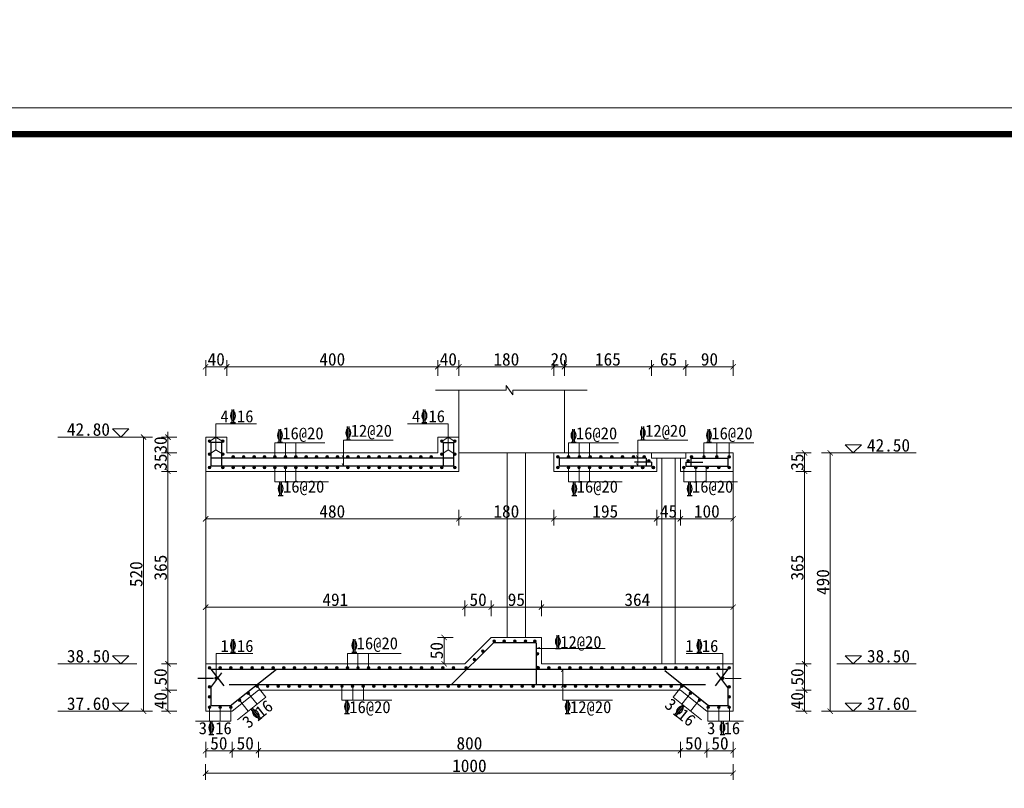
# Model space of a CAD drawing. Extents: x -13074 to 1448651, y 3648755 to 8081248.
# Tile 105 of 173: x 560778 to 560964, y 3858653 to 3858799. Entities that reach past the tile are written whole.
import ezdxf

# ---------------------------------------------------------------- set-up
doc = ezdxf.new("R2010")
doc.units = 0
doc.header["$PDMODE"] = 32
doc.header["$PDSIZE"] = 0.2
doc.layers.get('0').update_dxf_attribs({"linetype": 'CONTINUOUS'})
doc.layers.get('Defpoints').update_dxf_attribs({"linetype": 'CONTINUOUS'})
for name, color, linetype, lineweight in [('0.09标注线', 3, 'CONTINUOUS', 9), ('0.13填充', 8, 'CONTINUOUS', 9), ('0.30粗线', 7, 'CONTINUOUS', 30), ('0.30红', 1, 'CONTINUOUS', 30), ('SHEET', 1, 'CONTINUOUS', 15), ('文字', 7, 'CONTINUOUS', 15), ('新建路', 7, 'CONTINUOUS', 40)]:
    doc.layers.add(name, color=color, linetype=linetype, lineweight=lineweight)
doc.layers.add('PUB_DIM', color=3, linetype='CONTINUOUS')
doc.styles.add('-仿宋_GB2312', font='FangSong_GB2312.ttf')
doc.styles.add('CHX-1', font='tssdeng.shx', dxfattribs={"width": 0.7, "height": 300, "bigfont": 'atssdchn.shx'})
doc.styles.add('TSSD_Dimension', font='tssdeng.shx', dxfattribs={"width": 0.7, "bigfont": '1hztxt.shx'})
doc.dimstyles.new('TSSD_100_100', dxfattribs={"dimtxt": 300, "dimasz": 100, "dimexe": 100, "dimexo": 250, "dimgap": 100, "dimtad": 1, "dimdec": 0, "dimzin": 0, "dimdsep": 46, "dimtxsty": 'TSSD_Dimension', "dimblk": 'ARCHTICK', "dimcen": 0, "dimdle": 100, "dimclrt": 7, "dimadec": 0, "dimazin": 0, "dimtfac": 1, "dimtdec": 0, "dimtix": 1, "dimtmove": 2, "dimatfit": 3, "dimfxl": 1, "dimtolj": 1, "dimtzin": 0, "dimarcsym": 0})
doc.dimstyles.new('zzzz STANDARD', dxfattribs={"dimtxt": 2.3, "dimasz": 1, "dimexe": 1.25, "dimexo": 1.5, "dimgap": 0.2, "dimtad": 1, "dimdec": 0, "dimlfac": 10, "dimzin": 0, "dimdsep": 46, "dimtxsty": '-仿宋_GB2312', "dimblk": 'ARCHTICK', "dimcen": 0.09, "dimadec": 0, "dimazin": 0, "dimtfac": 1, "dimtdec": 0, "dimtix": 1, "dimtmove": 2, "dimatfit": 3, "dimfxl": 1.7, "dimfxlon": 1, "dimtolj": 1, "dimtzin": 0, "dimlwd": 9, "dimlwe": 9, "dimarcsym": 0})

# ---------------------------------------------------------------- blocks, each defined once
blk = doc.blocks.new('_ARCHTICK')
at = {"color": 0, "linetype": 'ByBlock', "const_width": 0.15}
blk.add_lwpolyline([(-0.5, -0.5), (0.5, 0.5)], dxfattribs=at)
blk = doc.blocks.new('*D2521')
at = {"layer": 'Defpoints', "color": 0, "linetype": 'Continuous', "lineweight": 13}
for p in [(560813.01, 3858668.02), (560913.01, 3858668.02), (560813.01, 3858656.27)]:
    blk.add_point(p, dxfattribs=at)
at = {"layer": '新建路', "color": 0, "linetype": 'Continuous', "lineweight": 9}
for p, q in [((560813.01, 3858657.97), (560813.01, 3858655.02)), ((560913.01, 3858657.97), (560913.01, 3858655.02)), ((560913.01, 3858656.27), (560813.01, 3858656.27))]:
    blk.add_line(p, q, dxfattribs=at)
at = {"layer": '新建路', "color": 0, "linetype": 'Continuous', "lineweight": 9, "rotation": 180}
blk.add_blockref('_ARCHTICK', (560813.01, 3858656.27), dxfattribs=at)
at = {"layer": '新建路', "color": 0, "linetype": 'Continuous', "lineweight": 9}
blk.add_blockref('_ARCHTICK', (560913.01, 3858656.27), dxfattribs=at)
at = {"layer": '新建路', "color": 0, "linetype": 'Continuous', "lineweight": 13, "insert": (560863.01, 3858657.67), "char_height": 2.4, "attachment_point": 5, "style": '-仿宋_GB2312'}
blk.add_mtext('\\A1;1000', dxfattribs=at)
blk = doc.blocks.new('*D2530')
at = {"layer": 'Defpoints', "color": 0, "linetype": 'Continuous', "lineweight": 13}
for p in [(560805.87, 3858720.02), (560813.01, 3858720.02), (560817.01, 3858717.02)]:
    blk.add_point(p, dxfattribs=at)
at = {"layer": '新建路', "color": 0, "linetype": 'Continuous', "lineweight": 9}
for p, q in [((560805.87, 3858720.02), (560805.87, 3858721.02)), ((560807.57, 3858720.02), (560804.62, 3858720.02)), ((560805.87, 3858717.02), (560805.87, 3858720.02)), ((560807.57, 3858717.02), (560804.62, 3858717.02)), ((560805.87, 3858717.02), (560805.87, 3858716.02))]:
    blk.add_line(p, q, dxfattribs=at)
for p, rotation in [((560805.87, 3858720.02), 270), ((560805.87, 3858717.02), 90)]:
    blk.add_blockref('_ARCHTICK', p, dxfattribs=dict(at, rotation=rotation))
at = {"layer": '新建路', "color": 0, "linetype": 'Continuous', "lineweight": 13, "insert": (560804.47, 3858718.52), "char_height": 2.4, "attachment_point": 5, "rotation": 90, "style": '-仿宋_GB2312'}
blk.add_mtext('\\A1;30', dxfattribs=at)
blk = doc.blocks.new('*D2531')
at = {"layer": 'Defpoints', "color": 0, "linetype": 'Continuous', "lineweight": 13}
for p in [(560813.01, 3858720.02), (560801.25, 3858668.02), (560813.01, 3858668.02)]:
    blk.add_point(p, dxfattribs=at)
at = {"layer": '新建路', "color": 0, "linetype": 'Continuous', "lineweight": 9}
for p, q in [((560802.95, 3858720.02), (560800, 3858720.02)), ((560801.25, 3858720.02), (560801.25, 3858668.02)), ((560802.95, 3858668.02), (560800, 3858668.02))]:
    blk.add_line(p, q, dxfattribs=at)
for p, rotation in [((560801.25, 3858720.02), 90), ((560801.25, 3858668.02), 270)]:
    blk.add_blockref('_ARCHTICK', p, dxfattribs=dict(at, rotation=rotation))
at = {"layer": '新建路', "color": 0, "linetype": 'Continuous', "lineweight": 13, "insert": (560799.85, 3858694.02), "char_height": 2.4, "attachment_point": 5, "rotation": 90, "style": '-仿宋_GB2312'}
blk.add_mtext('\\A1;520', dxfattribs=at)
blk = doc.blocks.new('*D2572')
at = {"layer": 'Defpoints', "color": 0, "linetype": 'Continuous', "lineweight": 13}
for p in [(560813.01, 3858713.52), (560805.87, 3858677.02), (560813.01, 3858677.02)]:
    blk.add_point(p, dxfattribs=at)
at = {"layer": '新建路', "color": 0, "linetype": 'Continuous', "lineweight": 9}
for p, q in [((560807.57, 3858713.52), (560804.62, 3858713.52)), ((560805.87, 3858713.52), (560805.87, 3858677.02)), ((560807.57, 3858677.02), (560804.62, 3858677.02))]:
    blk.add_line(p, q, dxfattribs=at)
for p, rotation in [((560805.87, 3858713.52), 90), ((560805.87, 3858677.02), 270)]:
    blk.add_blockref('_ARCHTICK', p, dxfattribs=dict(at, rotation=rotation))
at = {"layer": '新建路', "color": 0, "linetype": 'Continuous', "lineweight": 13, "insert": (560804.47, 3858695.27), "char_height": 2.4, "attachment_point": 5, "rotation": 90, "style": '-仿宋_GB2312'}
blk.add_mtext('\\A1;365', dxfattribs=at)
blk = doc.blocks.new('*D2577')
at = {"layer": 'Defpoints', "color": 0, "linetype": 'Continuous', "lineweight": 13}
for p in [(560881.02, 3858733.36), (560879.02, 3858717.02, 0.71), (560881.02, 3858717.02, 0.71)]:
    blk.add_point(p, dxfattribs=at)
at = {"layer": '新建路', "color": 0, "linetype": 'Continuous', "lineweight": 9}
for p, q in [((560879.02, 3858731.66), (560879.02, 3858734.61)), ((560881.02, 3858731.66), (560881.02, 3858734.61)), ((560879.02, 3858733.36), (560878.02, 3858733.36)), ((560879.02, 3858733.36), (560881.02, 3858733.36)), ((560881.02, 3858733.36), (560882.02, 3858733.36))]:
    blk.add_line(p, q, dxfattribs=at)
blk.add_blockref('_ARCHTICK', (560879.02, 3858733.36), dxfattribs=at)
at = {"layer": '新建路', "color": 0, "linetype": 'Continuous', "lineweight": 9, "rotation": 180}
blk.add_blockref('_ARCHTICK', (560881.02, 3858733.36), dxfattribs=at)
at = {"layer": '新建路', "color": 0, "linetype": 'Continuous', "lineweight": 13, "insert": (560880.02, 3858734.76), "char_height": 2.4, "attachment_point": 5, "style": '-仿宋_GB2312'}
blk.add_mtext('\\A1;20', dxfattribs=at)
blk = doc.blocks.new('*D2584')
at = {"layer": 'Defpoints', "color": 0, "linetype": 'Continuous', "lineweight": 13}
for p in [(560898.51, 3858713.52, -0.6), (560903.01, 3858713.52), (560898.51, 3858704.52)]:
    blk.add_point(p, dxfattribs=at)
at = {"layer": '新建路', "color": 0, "linetype": 'Continuous', "lineweight": 9}
for p, q in [((560898.51, 3858706.21), (560898.51, 3858703.27)), ((560903.01, 3858706.22), (560903.01, 3858703.27)), ((560903.01, 3858704.52), (560898.51, 3858704.52))]:
    blk.add_line(p, q, dxfattribs=at)
at = {"layer": '新建路', "color": 0, "linetype": 'Continuous', "lineweight": 9, "rotation": 180}
blk.add_blockref('_ARCHTICK', (560898.51, 3858704.52), dxfattribs=at)
at = {"layer": '新建路', "color": 0, "linetype": 'Continuous', "lineweight": 9}
blk.add_blockref('_ARCHTICK', (560903.01, 3858704.52), dxfattribs=at)
at = {"layer": '新建路', "color": 0, "linetype": 'Continuous', "lineweight": 13, "insert": (560900.76, 3858705.92), "char_height": 2.4, "attachment_point": 5, "style": '-仿宋_GB2312'}
blk.add_mtext('\\A1;45', dxfattribs=at)
blk = doc.blocks.new('*D2590')
at = {"layer": 'Defpoints', "color": 0, "linetype": 'Continuous', "lineweight": 13}
for p in [(560867.16, 3858682.02), (560858.21, 3858677.02), (560862.16, 3858677.02)]:
    blk.add_point(p, dxfattribs=at)
at = {"layer": '新建路', "color": 0, "linetype": 'Continuous', "lineweight": 9}
for p, q in [((560859.91, 3858682.02), (560856.96, 3858682.02)), ((560858.21, 3858682.02), (560858.21, 3858677.02)), ((560859.91, 3858677.02), (560856.96, 3858677.02))]:
    blk.add_line(p, q, dxfattribs=at)
for p, rotation in [((560858.21, 3858682.02), 90), ((560858.21, 3858677.02), 270)]:
    blk.add_blockref('_ARCHTICK', p, dxfattribs=dict(at, rotation=rotation))
at = {"layer": '新建路', "color": 0, "linetype": 'Continuous', "lineweight": 13, "insert": (560856.81, 3858679.52), "char_height": 2.4, "attachment_point": 5, "rotation": 90, "style": '-仿宋_GB2312'}
blk.add_mtext('\\A1;50', dxfattribs=at)
blk = doc.blocks.new('*D1656')
at = {"layer": 'Defpoints', "color": 0, "lineweight": 13}
for p in [(795706, 267581), (795535, 266220), (795733, 266164), (795134, 265865), (795134, 265865)]:
    blk.add_point(p, dxfattribs=at)
at = {"layer": 'PUB_DIM', "color": 0, "lineweight": -2}
blk.add_arc((795134, 265865), 536, 26.5651, 71.5651, dxfattribs=at)
at = {"layer": 'PUB_DIM', "color": 0, "lineweight": -2, "xscale": 100, "yscale": 100, "zscale": 100}
for p, rotation in [((795303, 266373), 161.5650511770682), ((795614, 266104), 296.5650511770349)]:
    blk.add_blockref('_ARCHTICK', p, dxfattribs=dict(at, rotation=rotation))
blk = doc.blocks.new('123')
at = {"layer": 'PUB_DIM', "color": 7}
dim = blk.add_angular_dim_2l(base=(795535.2, 266220.4), line1=((795732.5, 266163.8), (795133.8, 265864.5)), line2=((795133.8, 265864.5), (795706, 267580.9)), text=' ', dimstyle='TSSD_100_100', dxfattribs=at)
dim.commit()
dim.dimension.update_dxf_attribs({"geometry": '*D1656', "text_midpoint": (426562.1, 722353.3)})

msp = doc.modelspace()

# ---------------------------------------------------------------- hatches: boundary and pattern name
at = {"layer": '0.13填充', "ltscale": 0.005}
for points in [[(560813.513, 3858719.271, -1), (560814.013, 3858719.271, -1)], [(560816.516, 3858719.271, 1), (560816.016, 3858719.271, 1)], [(560857.513, 3858719.271, -1), (560858.013, 3858719.271, -1)], [(560860.516, 3858719.271, 1), (560860.016, 3858719.271, 1)], [(560813.514, 3858716.771, 1), (560814.014, 3858716.771, 1)], [(560816.516, 3858716.771, -1), (560816.016, 3858716.771, -1)], [(560857.514, 3858716.771, 1), (560858.014, 3858716.771, 1)], [(560860.516, 3858716.771, -1), (560860.016, 3858716.771, -1)], [(560818.492, 3858716.28, -1), (560817.992, 3858716.28, -1)], [(560820.468, 3858716.28, -1), (560819.968, 3858716.28, -1)], [(560822.444, 3858716.28, -1), (560821.944, 3858716.28, -1)], [(560824.421, 3858716.28, -1), (560823.921, 3858716.28, -1)], [(560826.397, 3858716.28, -1), (560825.897, 3858716.28, -1)], [(560828.373, 3858716.28, -1), (560827.873, 3858716.28, -1)], [(560830.349, 3858716.28, -1), (560829.849, 3858716.28, -1)], [(560832.325, 3858716.28, -1), (560831.825, 3858716.28, -1)], [(560834.301, 3858716.28, -1), (560833.801, 3858716.28, -1)], [(560836.277, 3858716.28, -1), (560835.777, 3858716.28, -1)], [(560838.253, 3858716.28, -1), (560837.753, 3858716.28, -1)], [(560840.229, 3858716.28, -1), (560839.729, 3858716.28, -1)], [(560842.205, 3858716.28, -1), (560841.705, 3858716.28, -1)], [(560844.181, 3858716.28, -1), (560843.681, 3858716.28, -1)], [(560846.157, 3858716.28, -1), (560845.657, 3858716.28, -1)], [(560848.133, 3858716.28, -1), (560847.633, 3858716.28, -1)], [(560850.109, 3858716.28, -1), (560849.609, 3858716.28, -1)], [(560852.085, 3858716.28, -1), (560851.585, 3858716.28, -1)], [(560854.061, 3858716.28, -1), (560853.561, 3858716.28, -1)], [(560856.037, 3858716.28, -1), (560855.537, 3858716.28, -1)], [(560879.516, 3858716.276, -1), (560880.016, 3858716.276, -1)], [(560881.563, 3858716.276, -1), (560882.063, 3858716.276, -1)], [(560883.609, 3858716.276, -1), (560884.109, 3858716.276, -1)], [(560885.656, 3858716.276, -1), (560886.156, 3858716.276, -1)], [(560887.703, 3858716.276, -1), (560888.203, 3858716.276, -1)], [(560889.749, 3858716.276, -1), (560890.249, 3858716.276, -1)], [(560891.796, 3858716.276, -1), (560892.296, 3858716.276, -1)], [(560893.842, 3858716.276, -1), (560894.342, 3858716.276, -1)], [(560895.889, 3858716.276, -1), (560896.389, 3858716.276, -1)], [(560896.792, 3858715.544, -1), (560897.292, 3858715.544, -1)], [(560904.738, 3858715.544, 1), (560904.238, 3858715.544, 1)], [(560905.358, 3858716.276, 1), (560904.858, 3858716.276, 1)], [(560907.732, 3858716.276, 1), (560907.232, 3858716.276, 1)], [(560910.142, 3858716.276, 1), (560909.642, 3858716.276, 1)], [(560912.516, 3858716.276, 1), (560912.016, 3858716.276, 1)], [(560813.513, 3858714.271, 1), (560814.013, 3858714.271, 1)], [(560816.516, 3858714.271, -1), (560816.016, 3858714.271, -1)], [(560818.492, 3858714.271, -1), (560817.992, 3858714.271, -1)], [(560820.468, 3858714.271, -1), (560819.968, 3858714.271, -1)], [(560822.444, 3858714.271, -1), (560821.944, 3858714.271, -1)], [(560824.421, 3858714.271, -1), (560823.921, 3858714.271, -1)], [(560826.397, 3858714.271, -1), (560825.897, 3858714.271, -1)], [(560828.373, 3858714.271, -1), (560827.873, 3858714.271, -1)], [(560830.349, 3858714.271, -1), (560829.849, 3858714.271, -1)], [(560832.325, 3858714.271, -1), (560831.825, 3858714.271, -1)], [(560834.301, 3858714.271, -1), (560833.801, 3858714.271, -1)], [(560836.277, 3858714.271, -1), (560835.777, 3858714.271, -1)], [(560838.253, 3858714.271, -1), (560837.753, 3858714.271, -1)], [(560840.229, 3858714.271, -1), (560839.729, 3858714.271, -1)], [(560842.205, 3858714.271, -1), (560841.705, 3858714.271, -1)], [(560844.181, 3858714.271, -1), (560843.681, 3858714.271, -1)], [(560846.157, 3858714.271, -1), (560845.657, 3858714.271, -1)], [(560848.133, 3858714.271, -1), (560847.633, 3858714.271, -1)], [(560850.109, 3858714.271, -1), (560849.609, 3858714.271, -1)], [(560852.085, 3858714.271, -1), (560851.585, 3858714.271, -1)], [(560854.061, 3858714.271, -1), (560853.561, 3858714.271, -1)], [(560856.037, 3858714.271, -1), (560855.537, 3858714.271, -1)], [(560857.513, 3858714.271, 1), (560858.013, 3858714.271, 1)], [(560858.013, 3858714.271, -1), (560857.513, 3858714.271, -1)], [(560860.516, 3858714.271, -1), (560860.016, 3858714.271, -1)], [(560879.516, 3858714.267, 1), (560880.016, 3858714.267, 1)], [(560881.526, 3858714.267, 1), (560882.026, 3858714.267, 1)], [(560883.536, 3858714.267, 1), (560884.036, 3858714.267, 1)], [(560885.546, 3858714.267, 1), (560886.046, 3858714.267, 1)], [(560887.555, 3858714.267, 1), (560888.055, 3858714.267, 1)], [(560889.565, 3858714.267, 1), (560890.065, 3858714.267, 1)], [(560891.575, 3858714.267, 1), (560892.075, 3858714.267, 1)], [(560893.585, 3858714.267, 1), (560894.085, 3858714.267, 1)], [(560893.614, 3858714.267, 1), (560894.114, 3858714.267, 1)], [(560895.595, 3858714.267, 1), (560896.095, 3858714.267, 1)], [(560895.624, 3858714.267, 1), (560896.124, 3858714.267, 1)], [(560897.604, 3858714.267, 1), (560898.104, 3858714.267, 1)], [(560897.634, 3858714.267, 1), (560898.134, 3858714.267, 1)], [(560903.896, 3858714.267, -1), (560903.396, 3858714.267, -1)], [(560903.925, 3858714.267, -1), (560903.425, 3858714.267, -1)], [(560906.161, 3858714.267, -1), (560905.661, 3858714.267, -1)], [(560908.349, 3858714.267, -1), (560907.849, 3858714.267, -1)], [(560910.529, 3858714.267, -1), (560910.029, 3858714.267, -1)], [(560912.516, 3858714.267, -1), (560912.016, 3858714.267, -1)], [(560867.475, 3858681.318, -1), (560867.975, 3858681.318, -1)], [(560869.355, 3858681.318, -1), (560869.855, 3858681.318, -1)], [(560871.394, 3858681.318, -1), (560871.894, 3858681.318, -1)], [(560873.367, 3858681.318, -1), (560873.867, 3858681.318, -1)], [(560875.171, 3858681.318, -1), (560875.671, 3858681.318, -1)], [(560865.314, 3858679.44, -1), (560865.814, 3858679.44, -1)], [(560863.697, 3858677.824, -1), (560864.197, 3858677.824, -1)], [(560875.676, 3858678.935, -1), (560876.176, 3858678.935, -1)], [(560813.514, 3858676.271, -1), (560814.014, 3858676.271, -1)], [(560815.523, 3858676.271, -1), (560816.023, 3858676.271, -1)], [(560817.532, 3858676.271, -1), (560818.032, 3858676.271, -1)], [(560819.541, 3858676.271, -1), (560820.041, 3858676.271, -1)], [(560821.551, 3858676.271, -1), (560822.051, 3858676.271, -1)], [(560823.56, 3858676.271, -1), (560824.06, 3858676.271, -1)], [(560825.569, 3858676.271, -1), (560826.069, 3858676.271, -1)], [(560827.578, 3858676.271, -1), (560828.078, 3858676.271, -1)], [(560829.587, 3858676.271, -1), (560830.087, 3858676.271, -1)], [(560831.596, 3858676.271, -1), (560832.096, 3858676.271, -1)], [(560833.606, 3858676.271, -1), (560834.106, 3858676.271, -1)], [(560835.615, 3858676.271, -1), (560836.115, 3858676.271, -1)], [(560837.624, 3858676.271, -1), (560838.124, 3858676.271, -1)], [(560839.633, 3858676.271, -1), (560840.133, 3858676.271, -1)], [(560841.642, 3858676.271, -1), (560842.142, 3858676.271, -1)], [(560843.652, 3858676.271, -1), (560844.152, 3858676.271, -1)], [(560845.661, 3858676.271, -1), (560846.161, 3858676.271, -1)], [(560847.67, 3858676.271, -1), (560848.17, 3858676.271, -1)], [(560849.679, 3858676.271, -1), (560850.179, 3858676.271, -1)], [(560851.688, 3858676.271, -1), (560852.188, 3858676.271, -1)], [(560853.698, 3858676.271, -1), (560854.198, 3858676.271, -1)], [(560855.707, 3858676.271, -1), (560856.207, 3858676.271, -1)], [(560857.716, 3858676.271, -1), (560858.216, 3858676.271, -1)], [(560859.725, 3858676.271, -1), (560860.225, 3858676.271, -1)], [(560862.13, 3858676.271, -1), (560862.63, 3858676.271, -1)], [(560875.665, 3858676.306, -1), (560876.165, 3858676.306, -1)], [(560875.799, 3858676.271, -1), (560876.299, 3858676.271, -1)], [(560877.808, 3858676.271, -1), (560878.308, 3858676.271, -1)], [(560879.817, 3858676.271, -1), (560880.317, 3858676.271, -1)], [(560881.826, 3858676.271, -1), (560882.326, 3858676.271, -1)], [(560883.835, 3858676.271, -1), (560884.335, 3858676.271, -1)], [(560885.845, 3858676.271, -1), (560886.345, 3858676.271, -1)], [(560887.854, 3858676.271, -1), (560888.354, 3858676.271, -1)], [(560889.863, 3858676.271, -1), (560890.363, 3858676.271, -1)], [(560891.872, 3858676.271, -1), (560892.372, 3858676.271, -1)], [(560893.881, 3858676.271, -1), (560894.381, 3858676.271, -1)], [(560895.891, 3858676.271, -1), (560896.391, 3858676.271, -1)], [(560897.9, 3858676.271, -1), (560898.4, 3858676.271, -1)], [(560899.909, 3858676.271, -1), (560900.409, 3858676.271, -1)], [(560901.918, 3858676.271, -1), (560902.418, 3858676.271, -1)], [(560903.927, 3858676.271, -1), (560904.427, 3858676.271, -1)], [(560905.936, 3858676.271, -1), (560906.436, 3858676.271, -1)], [(560907.946, 3858676.271, -1), (560908.446, 3858676.271, -1)], [(560909.955, 3858676.271, -1), (560910.455, 3858676.271, -1)], [(560912.516, 3858676.27, 1), (560912.016, 3858676.27, 1)], [(560814.751, 3858674.294, 1), (560815.251, 3858674.294, 1)], [(560911.279, 3858674.292, -1), (560910.779, 3858674.292, -1)], [(560813.514, 3858672.661, 1), (560814.014, 3858672.661, 1)], [(560823.004, 3858672.771, -1), (560822.504, 3858672.771, -1)], [(560825.017, 3858672.771, -1), (560824.517, 3858672.771, -1)], [(560827.03, 3858672.771, -1), (560826.53, 3858672.771, -1)], [(560829.043, 3858672.771, -1), (560828.543, 3858672.771, -1)], [(560831.056, 3858672.771, -1), (560830.556, 3858672.771, -1)], [(560833.069, 3858672.771, -1), (560832.569, 3858672.771, -1)], [(560835.082, 3858672.771, -1), (560834.582, 3858672.771, -1)], [(560837.095, 3858672.771, -1), (560836.595, 3858672.771, -1)], [(560839.108, 3858672.771, -1), (560838.608, 3858672.771, -1)], [(560841.121, 3858672.771, -1), (560840.621, 3858672.771, -1)], [(560843.134, 3858672.771, -1), (560842.634, 3858672.771, -1)], [(560845.147, 3858672.771, -1), (560844.647, 3858672.771, -1)], [(560847.16, 3858672.771, -1), (560846.66, 3858672.771, -1)], [(560849.173, 3858672.771, -1), (560848.673, 3858672.771, -1)], [(560851.187, 3858672.771, -1), (560850.687, 3858672.771, -1)], [(560853.2, 3858672.771, -1), (560852.7, 3858672.771, -1)], [(560855.213, 3858672.771, -1), (560854.713, 3858672.771, -1)], [(560857.226, 3858672.771, -1), (560856.726, 3858672.771, -1)], [(560859.239, 3858672.771, -1), (560858.739, 3858672.771, -1)], [(560861.252, 3858672.771, -1), (560860.752, 3858672.771, -1)], [(560863.265, 3858672.771, -1), (560862.765, 3858672.771, -1)], [(560865.224, 3858672.771, -1), (560864.724, 3858672.771, -1)], [(560867.237, 3858672.771, -1), (560866.737, 3858672.771, -1)], [(560869.25, 3858672.771, -1), (560868.75, 3858672.771, -1)], [(560871.263, 3858672.771, -1), (560870.763, 3858672.771, -1)], [(560873.276, 3858672.771, -1), (560872.776, 3858672.771, -1)], [(560875.343, 3858672.771, -1), (560874.843, 3858672.771, -1)], [(560877.356, 3858672.771, -1), (560876.856, 3858672.771, -1)], [(560879.369, 3858672.771, -1), (560878.869, 3858672.771, -1)], [(560881.382, 3858672.771, -1), (560880.882, 3858672.771, -1)], [(560883.395, 3858672.771, -1), (560882.895, 3858672.771, -1)], [(560885.408, 3858672.771, -1), (560884.908, 3858672.771, -1)], [(560887.422, 3858672.771, -1), (560886.922, 3858672.771, -1)], [(560889.435, 3858672.771, -1), (560888.935, 3858672.771, -1)], [(560891.448, 3858672.771, -1), (560890.948, 3858672.771, -1)], [(560893.461, 3858672.771, -1), (560892.961, 3858672.771, -1)], [(560893.461, 3858672.771, -1), (560892.961, 3858672.771, -1)], [(560895.474, 3858672.771, -1), (560894.974, 3858672.771, -1)], [(560897.487, 3858672.771, -1), (560896.987, 3858672.771, -1)], [(560899.5, 3858672.771, -1), (560899, 3858672.771, -1)], [(560901.513, 3858672.771, -1), (560901.013, 3858672.771, -1)], [(560903.026, 3858672.77, 1), (560903.526, 3858672.77, 1)], [(560912.516, 3858672.659, -1), (560912.016, 3858672.659, -1)], [(560813.514, 3858670.771, 1), (560814.014, 3858670.771, 1)], [(560819.684, 3858670.105, -1), (560819.184, 3858670.105, -1)], [(560821.345, 3858671.439, -1), (560820.845, 3858671.439, -1)], [(560904.685, 3858671.437, 1), (560905.185, 3858671.437, 1)], [(560906.346, 3858670.103, 1), (560906.846, 3858670.103, 1)], [(560912.516, 3858670.77, -1), (560912.016, 3858670.77, -1)], [(560813.514, 3858668.771, 1), (560814.014, 3858668.771, 1)], [(560815.514, 3858668.771, 1), (560816.014, 3858668.771, 1)], [(560818.023, 3858668.771, -1), (560817.523, 3858668.771, -1)], [(560908.007, 3858668.77, 1), (560908.507, 3858668.77, 1)], [(560910.516, 3858668.77, -1), (560910.016, 3858668.77, -1)], [(560912.516, 3858668.77, -1), (560912.016, 3858668.77, -1)]]:
    msp.add_hatch(color=4, dxfattribs=at).paths.add_polyline_path(points)

# ---------------------------------------------------------------- linework, layer by layer
at = {"layer": '0.09标注线', "linetype": 'Continuous', "lineweight": 13}
for p, q in [((560869.955, 3858728.906), (560856.584, 3858728.906)), ((560885.337, 3858728.906), (560871.266, 3858728.906)), ((560814.958, 3858720.021), (560813.764, 3858719.158, 0.259)), ((560814.958, 3858720.021), (560816.266, 3858719.158, 0.259)), ((560858.958, 3858720.021), (560857.764, 3858719.158, 0.259)), ((560858.958, 3858720.021), (560860.266, 3858719.158, 0.259)), ((560814.958, 3858717.634), (560813.764, 3858716.771, 0.259)), ((560814.958, 3858717.634), (560816.266, 3858716.771, 0.259)), ((560858.958, 3858717.634), (560857.764, 3858716.771, 0.259)), ((560858.958, 3858717.634), (560860.266, 3858716.771, 0.259)), ((560875.663, 3858679.897, 0.147), (560876.337, 3858680.101, 0.147))]:
    msp.add_line(p, q, dxfattribs=at)
at = {"layer": '0.09标注线', "ltscale": 0.005}
for p, q in [((560869.955, 3858729.801), (560871.266, 3858728.011)), ((560869.955, 3858728.906), (560869.955, 3858729.801)), ((560871.266, 3858728.011), (560871.266, 3858728.906))]:
    msp.add_line(p, q, dxfattribs=at)
at = {"layer": '0.09标注线', "color": 3}
for p, q in [((560814.958, 3858722.539), (560814.958, 3858717.634)), ((560814.958, 3858722.539), (560822.662, 3858722.539)), ((560851.254, 3858722.539), (560858.958, 3858722.539)), ((560858.958, 3858722.539), (560858.958, 3858717.634)), ((560826.149, 3858718.934, -0.153), (560826.149, 3858716.28, -0.153)), ((560826.149, 3858718.934, -0.153), (560835.608, 3858718.934, -0.153)), ((560828.133, 3858718.934, -0.153), (560828.133, 3858716.28, -0.153)), ((560830.117, 3858718.934, -0.153), (560830.117, 3858716.28, -0.153)), ((560839.119, 3858719.426, -0.16), (560839.119, 3858714.521, -0.16)), ((560839.119, 3858719.426, -0.16), (560848.578, 3858719.426, -0.16)), ((560881.815, 3858718.93, 0.538), (560881.815, 3858716.276, 0.538)), ((560881.815, 3858718.93, 0.538), (560891.274, 3858718.93, 0.538)), ((560883.799, 3858718.93, 0.538), (560883.799, 3858716.276, 0.538)), ((560885.783, 3858718.93, 0.538), (560885.783, 3858716.276, 0.538)), ((560894.936, 3858719.421, 0.392), (560894.936, 3858714.517, 0.392)), ((560894.936, 3858719.421, 0.392), (560904.395, 3858719.421, 0.392)), ((560907.482, 3858718.93, -0.171), (560907.482, 3858716.276, -0.171)), ((560907.482, 3858718.93, -0.171), (560916.941, 3858718.93, -0.171)), ((560909.892, 3858718.93, -0.171), (560909.892, 3858716.276, -0.171)), ((560912.266, 3858718.93, -0.171), (560912.266, 3858716.276, -0.171)), ((560839.119, 3858716.021, -0.16), (560838.884, 3858716.515, -0.302)), ((560839.119, 3858714.521, -0.16), (560838.884, 3858715.015, -0.302)), ((560894.936, 3858716.017, 0.392), (560894.701, 3858716.511, 0.249)), ((560894.936, 3858714.517, 0.392), (560894.701, 3858715.011, 0.249)), ((560826.147, 3858714.271, -0.153), (560826.147, 3858711.564, -0.153)), ((560828.131, 3858714.271, -0.153), (560828.131, 3858711.564, -0.153)), ((560830.115, 3858714.271, -0.153), (560830.115, 3858711.564, -0.153)), ((560881.813, 3858714.267, 0.538), (560881.813, 3858711.56, 0.538)), ((560883.797, 3858714.267, 0.538), (560883.797, 3858711.56, 0.538)), ((560885.781, 3858714.267, 0.538), (560885.781, 3858711.56, 0.538)), ((560903.675, 3858714.267, 0.538), (560903.675, 3858711.56, 0.538)), ((560905.911, 3858714.267, -0.171), (560905.911, 3858711.56, -0.171)), ((560907.895, 3858714.267, -0.171), (560907.895, 3858711.56, -0.171)), ((560826.147, 3858711.564, -0.153), (560836.33, 3858711.564, -0.153)), ((560881.813, 3858711.56, 0.538), (560891.997, 3858711.56, 0.538)), ((560903.675, 3858711.56, 0.538), (560913.859, 3858711.56, 0.538)), ((560875.663, 3858679.897, 0.147), (560888.753, 3858679.897, 0.147)), ((560821.944, 3858678.979), (560815.001, 3858678.979)), ((560815.001, 3858674.294), (560815.001, 3858678.979)), ((560839.891, 3858676.271, 0.65), (560839.891, 3858678.979, 0.65)), ((560839.891, 3858678.979, 0.65), (560850.075, 3858678.979, 0.65)), ((560841.875, 3858676.271, 0.65), (560841.875, 3858678.979, 0.65)), ((560843.859, 3858676.271, 0.65), (560843.859, 3858678.979, 0.65)), ((560904.086, 3858678.977, 0.095), (560911.029, 3858678.977, 0.095)), ((560911.029, 3858674.292, 0.095), (560911.029, 3858678.977, 0.095)), ((560880.704, 3858676.021), (560880.469, 3858675.527, -0.143)), ((560880.704, 3858670.117), (560880.704, 3858676.021)), ((560824.416, 3858670.702), (560822.754, 3858672.771)), ((560838.858, 3858670.117), (560838.858, 3858672.771)), ((560840.897, 3858670.117), (560840.897, 3858672.771)), ((560842.923, 3858670.117), (560842.923, 3858672.771)), ((560880.704, 3858673.021), (560880.469, 3858672.527, -0.143)), ((560901.614, 3858670.7, 0.095), (560903.276, 3858672.77, 0.095)), ((560824.416, 3858670.702), (560819.031, 3858666.377)), ((560822.757, 3858669.369), (560821.095, 3858671.439)), ((560838.858, 3858670.117), (560848.317, 3858670.117)), ((560880.704, 3858670.117), (560890.163, 3858670.117)), ((560901.614, 3858670.7, 0.095), (560906.999, 3858666.375, 0.095)), ((560903.273, 3858669.367, 0.095), (560904.935, 3858671.437, 0.095)), ((560813.733, 3858666.117), (560813.733, 3858668.771)), ((560815.759, 3858666.117), (560815.759, 3858668.771)), ((560817.798, 3858666.117), (560817.798, 3858668.771)), ((560821.096, 3858668.036), (560819.434, 3858670.105)), ((560904.934, 3858668.034, 0.095), (560906.596, 3858670.103, 0.095)), ((560908.232, 3858666.115, 0.095), (560908.232, 3858668.77, 0.095)), ((560910.271, 3858666.115, 0.095), (560910.271, 3858668.77, 0.095)), ((560912.297, 3858666.115, 0.095), (560912.297, 3858668.77, 0.095)), ((560817.798, 3858666.117), (560811.064, 3858666.117)), ((560908.232, 3858666.115, 0.095), (560914.966, 3858666.115, 0.095))]:
    msp.add_line(p, q, dxfattribs=at)
at = {"layer": '0.09标注线'}
for p, q in [((560796.902, 3858720.021), (560795.363, 3858721.56)), ((560798.441, 3858721.56), (560795.363, 3858721.56)), ((560798.441, 3858721.56), (560796.902, 3858720.021)), ((560934.237, 3858718.56), (560935.775, 3858717.021)), ((560934.237, 3858718.56), (560937.314, 3858718.56)), ((560935.775, 3858717.021), (560937.314, 3858718.56)), ((560796.902, 3858677.021), (560795.363, 3858678.56)), ((560798.441, 3858678.56), (560795.363, 3858678.56)), ((560798.441, 3858678.56), (560796.902, 3858677.021)), ((560934.237, 3858678.56), (560935.775, 3858677.021)), ((560934.237, 3858678.56), (560937.314, 3858678.56)), ((560935.775, 3858677.021), (560937.314, 3858678.56)), ((560796.902, 3858668.021), (560795.363, 3858669.56)), ((560798.441, 3858669.56), (560795.363, 3858669.56)), ((560798.441, 3858669.56), (560796.902, 3858668.021)), ((560934.237, 3858669.56), (560935.775, 3858668.021)), ((560934.237, 3858669.56), (560937.314, 3858669.56)), ((560935.775, 3858668.021), (560937.314, 3858669.56))]:
    msp.add_line(p, q, dxfattribs=at)
at = {"layer": '0.13填充', "color": 4, "ltscale": 0.005}
for centre in [(560813.763, 3858719.271, -0.153), (560816.266, 3858719.271, -0.153), (560857.763, 3858719.271, -0.153), (560860.266, 3858719.271, -0.153), (560813.764, 3858716.771, 0.259), (560816.266, 3858716.771, 0.259), (560857.764, 3858716.771, 0.259), (560860.266, 3858716.771, 0.259), (560818.242, 3858716.28, -0.153), (560820.218, 3858716.28, -0.153), (560822.194, 3858716.28, -0.153), (560824.171, 3858716.28, -0.153), (560826.147, 3858716.28, -0.153), (560828.123, 3858716.28, -0.153), (560830.099, 3858716.28, -0.153), (560832.075, 3858716.28, -0.153), (560834.051, 3858716.28, -0.153), (560836.027, 3858716.28, -0.153), (560838.003, 3858716.28, -0.153), (560839.979, 3858716.28, -0.153), (560841.955, 3858716.28, -0.153), (560843.931, 3858716.28, -0.153), (560845.907, 3858716.28, -0.153), (560847.883, 3858716.28, -0.153), (560849.859, 3858716.28, -0.153), (560851.835, 3858716.28, -0.153), (560853.811, 3858716.28, -0.153), (560855.787, 3858716.28, -0.153), (560879.766, 3858716.276, 0.538), (560881.813, 3858716.276, 0.538), (560883.859, 3858716.276, 0.538), (560885.906, 3858716.276, 0.538), (560887.953, 3858716.276, 0.538), (560889.999, 3858716.276, 0.538), (560892.046, 3858716.276, 0.538), (560894.092, 3858716.276, 0.538), (560896.139, 3858716.276, 0.538), (560897.042, 3858715.544, 0.538), (560904.488, 3858715.544, 0.538), (560905.108, 3858716.276, 0.538), (560907.482, 3858716.276, -0.171), (560909.892, 3858716.276, -0.171), (560912.266, 3858716.276, -0.171), (560813.763, 3858714.271, -0.153), (560816.266, 3858714.271, -0.153), (560818.242, 3858714.271, -0.153), (560820.218, 3858714.271, -0.153), (560822.194, 3858714.271, -0.153), (560824.171, 3858714.271, -0.153), (560826.147, 3858714.271, -0.153), (560828.123, 3858714.271, -0.153), (560830.099, 3858714.271, -0.153), (560832.075, 3858714.271, -0.153), (560834.051, 3858714.271, -0.153), (560836.027, 3858714.271, -0.153), (560838.003, 3858714.271, -0.153), (560839.979, 3858714.271, -0.153), (560841.955, 3858714.271, -0.153), (560843.931, 3858714.271, -0.153), (560845.907, 3858714.271, -0.153), (560847.883, 3858714.271, -0.153), (560849.859, 3858714.271, -0.153), (560851.835, 3858714.271, -0.153), (560853.811, 3858714.271, -0.153), (560855.787, 3858714.271, -0.153), (560857.763, 3858714.271, -0.153), (560857.763, 3858714.271, -0.153), (560860.266, 3858714.271, -0.153), (560879.766, 3858714.267, 0.538), (560881.776, 3858714.267, 0.538), (560883.786, 3858714.267, 0.538), (560885.796, 3858714.267, 0.538), (560887.805, 3858714.267, 0.538), (560889.815, 3858714.267, 0.538), (560891.825, 3858714.267, 0.538), (560893.835, 3858714.267, 0.538), (560893.864, 3858714.267, 0.538), (560895.845, 3858714.267, 0.538), (560895.874, 3858714.267, 0.538), (560897.854, 3858714.267, 0.538), (560897.884, 3858714.267, 0.538), (560903.646, 3858714.267, 0.538), (560903.675, 3858714.267, 0.538), (560905.911, 3858714.267, -0.171), (560908.099, 3858714.267, -0.171), (560910.279, 3858714.267, -0.171), (560912.266, 3858714.267, -0.171), (560867.725, 3858681.318), (560869.605, 3858681.318), (560871.644, 3858681.318), (560873.617, 3858681.318), (560875.421, 3858681.318, 0.147), (560865.564, 3858679.44), (560863.947, 3858677.824), (560875.926, 3858678.935, 0.147), (560813.764, 3858676.271), (560815.773, 3858676.271), (560817.782, 3858676.271), (560819.791, 3858676.271), (560821.801, 3858676.271), (560823.81, 3858676.271), (560825.819, 3858676.271), (560827.828, 3858676.271), (560829.837, 3858676.271), (560831.846, 3858676.271), (560833.856, 3858676.271), (560835.865, 3858676.271), (560837.874, 3858676.271), (560839.883, 3858676.271), (560841.892, 3858676.271), (560843.902, 3858676.271), (560845.911, 3858676.271), (560847.92, 3858676.271), (560849.929, 3858676.271), (560851.938, 3858676.271), (560853.948, 3858676.271), (560855.957, 3858676.271), (560857.966, 3858676.271), (560859.975, 3858676.271), (560862.38, 3858676.271), (560875.915, 3858676.306, 0.147), (560876.049, 3858676.271), (560878.058, 3858676.271), (560880.067, 3858676.271), (560882.076, 3858676.271), (560884.085, 3858676.271), (560886.095, 3858676.271), (560888.104, 3858676.271), (560890.113, 3858676.271), (560892.122, 3858676.271), (560894.131, 3858676.271), (560896.141, 3858676.271), (560898.15, 3858676.271), (560900.159, 3858676.271), (560902.168, 3858676.271), (560904.177, 3858676.271), (560906.186, 3858676.271), (560908.196, 3858676.271), (560910.205, 3858676.271), (560912.266, 3858676.27, 0.095), (560815.001, 3858674.294), (560911.029, 3858674.292, 0.095), (560813.764, 3858672.661), (560822.754, 3858672.771), (560824.767, 3858672.771), (560826.78, 3858672.771), (560828.793, 3858672.771), (560830.806, 3858672.771), (560832.819, 3858672.771), (560834.832, 3858672.771), (560836.845, 3858672.771), (560838.858, 3858672.771), (560840.871, 3858672.771), (560842.884, 3858672.771), (560844.897, 3858672.771), (560846.91, 3858672.771), (560848.923, 3858672.771), (560850.937, 3858672.771), (560852.95, 3858672.771), (560854.963, 3858672.771), (560856.976, 3858672.771), (560858.989, 3858672.771), (560861.002, 3858672.771), (560863.015, 3858672.771), (560864.974, 3858672.771), (560866.987, 3858672.771), (560869, 3858672.771), (560871.013, 3858672.771), (560873.026, 3858672.771), (560875.093, 3858672.771), (560877.106, 3858672.771), (560879.119, 3858672.771), (560881.132, 3858672.771), (560883.145, 3858672.771), (560885.158, 3858672.771), (560887.172, 3858672.771), (560889.185, 3858672.771), (560891.198, 3858672.771), (560893.211, 3858672.771), (560893.211, 3858672.771), (560895.224, 3858672.771), (560897.237, 3858672.771), (560899.25, 3858672.771), (560901.263, 3858672.771), (560903.276, 3858672.77, 0.095), (560912.266, 3858672.659, 0.095), (560813.764, 3858670.771), (560819.434, 3858670.105), (560821.095, 3858671.439), (560904.935, 3858671.437, 0.095), (560906.596, 3858670.103, 0.095), (560912.266, 3858670.77, 0.095), (560813.764, 3858668.771), (560815.764, 3858668.771), (560817.773, 3858668.771), (560908.257, 3858668.77, 0.095), (560910.266, 3858668.77, 0.095), (560912.266, 3858668.77, 0.095)]:
    msp.add_circle(centre, 0.25, dxfattribs=at)
at = {"layer": '0.30粗线', "lineweight": 13}
for p, q in [((560861.015, 3858717.021), (560861.016, 3858728.906, 0.229)), ((560881.018, 3858717.023, 0.713), (560881.018, 3858728.906, 0.787)), ((560817.015, 3858720.021), (560813.015, 3858720.021)), ((560813.015, 3858720.021), (560813.015, 3858668.021)), ((560817.015, 3858717.021), (560817.015, 3858720.021)), ((560861.015, 3858720.021), (560857.015, 3858720.021)), ((560857.015, 3858717.021), (560857.015, 3858720.021)), ((560861.015, 3858713.521), (560861.015, 3858720.021)), ((560857.015, 3858717.021), (560817.015, 3858717.021)), ((560913.015, 3858717.021), (560861.015, 3858717.022, 0)), ((560870.163, 3858717.023, 0.528), (560870.163, 3858682.023, 0.529)), ((560873.663, 3858717.023, 0.527), (560873.663, 3858682.023, 0.527)), ((560879.018, 3858713.521, 0.691), (560879.018, 3858717.021, 0.713)), ((560897.515, 3858717.021), (560897.515, 3858716.021)), ((560897.515, 3858717.021), (560897.515, 3858716.021)), ((560897.515, 3858717.021), (560897.515, 3858716.021)), ((560897.515, 3858717.021), (560897.515, 3858716.021)), ((560904.015, 3858717.021), (560904.015, 3858716.021)), ((560904.015, 3858717.021), (560904.015, 3858716.021)), ((560913.015, 3858717.021), (560913.015, 3858669.021)), ((560913.015, 3858717.021), (560913.015, 3858668.021)), ((560904.015, 3858716.021), (560897.515, 3858716.021)), ((560898.515, 3858716.021, -0.601), (560898.515, 3858713.521, -0.601)), ((560899.515, 3858716.021, -0.601), (560899.515, 3858677.021, -0.601)), ((560902.015, 3858716.021, -0.601), (560902.015, 3858677.021, -0.601)), ((560903.015, 3858716.021), (560903.015, 3858713.521)), ((560861.015, 3858713.522), (560813.015, 3858713.521)), ((560879.018, 3858713.521), (560898.515, 3858713.521, -0.601)), ((560913.015, 3858713.521), (560903.015, 3858713.521)), ((560913.015, 3858707.021), (560913.015, 3858703.021)), ((560867.163, 3858682.023), (560862.161, 3858677.021)), ((560876.663, 3858682.023, 0.147), (560867.163, 3858682.023)), ((560876.663, 3858682.023, 0.147), (560876.663, 3858677.023, 0.147)), ((560862.161, 3858677.021), (560813.015, 3858677.021)), ((560913.015, 3858677.021), (560876.663, 3858677.021, 0.147)), ((560914.515, 3858674.207), (560911.515, 3858674.207)), ((560818.015, 3858668.021), (560823.015, 3858672.021)), ((560903.015, 3858672.021), (560823.015, 3858672.021)), ((560908.015, 3858668.021), (560903.015, 3858672.021)), ((560813.015, 3858668.021), (560818.015, 3858668.021)), ((560913.015, 3858668.021), (560908.015, 3858668.021))]:
    msp.add_line(p, q, dxfattribs=at)
at = {"layer": '0.30红'}
for p, q in [((560816.015, 3858719.021, -0.477), (560814.015, 3858719.021, -0.505)), ((560814.015, 3858719.021, -0.505), (560814.015, 3858714.521, -0.244)), ((560816.015, 3858719.021, -0.505), (560816.015, 3858714.521, -0.244)), ((560858.015, 3858719.021, -0.477), (560860.015, 3858719.021, -0.505)), ((560858.015, 3858719.021, -0.505), (560858.015, 3858714.521, -0.244)), ((560860.015, 3858719.021, -0.505), (560860.015, 3858714.521, -0.244)), ((560860.015, 3858716.021, 0.128), (560814.015, 3858716.021, -0.505)), ((560880.018, 3858716.017, 0.36), (560880.018, 3858714.517, 0.447)), ((560896.515, 3858716.017, 0.05), (560880.018, 3858716.017, 0.187)), ((560897.515, 3858715.253), (560894.293, 3858715.253)), ((560896.515, 3858716.017), (560896.515, 3858714.517)), ((560897.515, 3858715.253), (560897.515, 3858714.517, -0.601)), ((560904.015, 3858715.253), (560907.237, 3858715.253)), ((560904.015, 3858715.253), (560904.015, 3858714.517, -0.601)), ((560905.015, 3858716.017, 0.05), (560912.015, 3858716.017, 0.108)), ((560905.015, 3858716.017), (560905.015, 3858714.517)), ((560912.015, 3858716.017, -0.348), (560912.015, 3858714.517, -0.262)), ((560860.015, 3858714.521, 0.128), (560814.015, 3858714.521, -0.505)), ((560897.515, 3858714.517, 0.427), (560880.018, 3858714.517, 0.187)), ((560904.015, 3858714.517, 0.427), (560912.015, 3858714.517, 0.317)), ((560867.577, 3858681.023), (560859.576, 3858673.021)), ((560875.663, 3858681.023), (560867.577, 3858681.023)), ((560875.663, 3858681.023, 0.147), (560875.663, 3858673.021, 0.147)), ((560814.015, 3858676.021), (560912.016, 3858676.021)), ((560814.015, 3858676.021), (560816.442, 3858672.838)), ((560817.664, 3858669.021), (560826.414, 3858676.021)), ((560912.016, 3858676.021, 0.095), (560909.588, 3858672.836, 0.095)), ((560814.515, 3858674.207), (560811.515, 3858674.207)), ((560814.015, 3858672.521), (560816.099, 3858675.31)), ((560908.366, 3858669.02, 0.095), (560900.071, 3858675.655, 0.095)), ((560912.015, 3858672.52, 0.095), (560909.93, 3858675.308, 0.095)), ((560814.015, 3858672.521), (560814.015, 3858669.021)), ((560907.765, 3858673.021), (560817.46, 3858673.021)), ((560908.366, 3858669.02, 0.095), (560902.373, 3858673.814, 0.095)), ((560912.015, 3858672.52, 0.095), (560912.015, 3858669.02, 0.095)), ((560817.664, 3858669.021), (560814.015, 3858669.021)), ((560912.015, 3858669.02, 0.095), (560908.366, 3858669.02, 0.095))]:
    msp.add_line(p, q, dxfattribs=at)
at = {"layer": 'SHEET', "color": 7}
msp.add_lwpolyline([(561153.29, 3858485.489), (560733.29, 3858485.489), (560733.29, 3858782.489), (561153.29, 3858782.489)], close=True, dxfattribs=at)
at = {"layer": 'SHEET', "color": 7, "const_width": 1.2}
msp.add_lwpolyline([(560758.29, 3858777.489), (561148.29, 3858777.489), (561148.29, 3858490.489), (560758.29, 3858490.489)], close=True, dxfattribs=at)
at = {"layer": '新建路', "color": 3, "linetype": 'Continuous', "lineweight": 13}
for p, q in [((560784.972, 3858720.021), (560799.997, 3858720.021)), ((560947.705, 3858717.021), (560932.68, 3858717.021)), ((560784.972, 3858677.021), (560799.997, 3858677.021)), ((560947.705, 3858677.021), (560932.68, 3858677.021)), ((560784.972, 3858668.021), (560799.997, 3858668.021)), ((560947.705, 3858668.021), (560932.68, 3858668.021))]:
    msp.add_line(p, q, dxfattribs=at)

# ---------------------------------------------------------------- block references
at = {"linetype": 'Continuous', "lineweight": 13, "xscale": 0.01000000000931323, "yscale": 0.009999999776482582, "zscale": 0.01}
msp.add_blockref('123', (552983.124, 3855442.078), dxfattribs=at)

# ---------------------------------------------------------------- texts
at = {"layer": '0.09标注线', "color": 3, "char_height": 2.3, "width": 17.07403, "style": '-仿宋_GB2312'}
for s, insert, attachment_point in [('4 16', (560815.824, 3858725.12, -3.293), 1), ('4 16', (560852.12, 3858725.12, -3.293), 1), ('12@20', (560848.334, 3858719.577, -3.04), 9), ('12@20', (560904.151, 3858719.573, -2.488), 9), ('16@20', (560835.364, 3858719.085, -3.033), 9), ('16@20', (560891.03, 3858719.081, -2.342), 9), ('16@20', (560916.697, 3858719.081, -3.051), 9), ('16@20', (560835.508, 3858708.982, -3.446), 9), ('16@20', (560891.174, 3858708.978, -2.754), 9), ('16@20', (560913.036, 3858708.978, -2.754), 9), ('1 16', (560815.824, 3858681.56, -3.293), 1), ('16@20', (560849.468, 3858679.258, -2.642), 9), ('12@20', (560888.058, 3858682.298, -2.733), 3), ('1 16', (560910.206, 3858681.559, -3.198), 3), ('16@20', (560848.073, 3858669.966, -2.88), 3), ('12@20', (560889.919, 3858669.966, -2.88), 3), ('3 16', (560811.701, 3858665.966, -2.88), 1), ('3 16', (560914.329, 3858665.964, -2.785), 3)]:
    msp.add_mtext(s, dxfattribs=dict(at, insert=insert, attachment_point=attachment_point))
at = {"layer": '0.09标注线', "char_height": 2.4, "width": 12.60969, "attachment_point": 1, "style": '-仿宋_GB2312'}
for s, insert in [('42.80', (560786.708, 3858722.672)), ('42.50', (560938.377, 3858719.672)), ('38.50', (560786.708, 3858679.672)), ('38.50', (560938.377, 3858679.672)), ('37.60', (560786.708, 3858670.672)), ('37.60', (560938.377, 3858670.672))]:
    msp.add_mtext(s, dxfattribs=dict(at, insert=insert))
at = {"layer": '0.09标注线', "color": 3, "char_height": 2.3, "width": 17.07403, "attachment_point": 3, "style": '-仿宋_GB2312'}
for insert, rotation in [((560824.569, 3858670.358, -2.88), 38.55065), ((560906.151, 3858666.77, -2.785), 321.23103)]:
    msp.add_mtext('3 16', dxfattribs=dict(at, insert=insert, rotation=rotation))
at = {"layer": '文字', "color": 3, "style": 'CHX-1', "width": 0.62}
for p in [(560817.525, 3858722.768, -3.293), (560853.821, 3858722.768, -3.293), (560839.401, 3858719.525, -3.04), (560895.219, 3858719.521, -2.488), (560826.431, 3858719.034, -3.033), (560882.097, 3858719.03, -2.342), (560907.764, 3858719.03, -3.051), (560826.575, 3858708.931, -3.446), (560882.241, 3858708.927, -2.754), (560904.104, 3858708.926, -2.754), (560817.525, 3858679.208, -3.293), (560840.535, 3858679.206, -2.642), (560879.125, 3858679.946, -2.733), (560905.924, 3858679.206, -3.198), (560839.141, 3858667.613, -2.88), (560880.986, 3858667.613, -2.88), (560813.423, 3858663.613, -2.88), (560910.318, 3858663.612, -2.785)]:
    msp.add_text('\x84', height=2.5, dxfattribs=at).set_placement(p)
for rotation, p in [(38.76897, (560822.812, 3858666.149, -2.88)), (321.23103, (560901.557, 3858667.666, -2.785))]:
    msp.add_text('\x84', height=2.5, rotation=rotation, dxfattribs=at).set_placement(p)

# ---------------------------------------------------------------- dimensions: what is measured, and where the dimension line sits
at = {"layer": '新建路', "color": 3, "linetype": 'Continuous', "lineweight": 13}
for base, p1, p2 in [((560817.015, 3858733.359), (560813.015, 3858720.021), (560817.015, 3858720.021)), ((560857.015, 3858733.359), (560817.015, 3858720.021), (560857.015, 3858717.021)), ((560861.015, 3858733.359), (560857.015, 3858717.021), (560861.015, 3858720.021, 0.058)), ((560879.018, 3858733.359), (560861.015, 3858720.021, 0.058), (560879.018, 3858717.021, 0.713)), ((560897.515, 3858733.359), (560881.018, 3858717.023, 0.713), (560897.515, 3858717.023)), ((560904.015, 3858733.359), (560897.515, 3858717.023), (560904.015, 3858717.023)), ((560913.015, 3858733.359), (560904.015, 3858717.023), (560913.015, 3858717.021)), ((560861.015, 3858704.518), (560813.015, 3858713.521), (560861.015, 3858713.521)), ((560879.018, 3858704.518), (560861.015, 3858713.521), (560879.018, 3858713.521)), ((560898.515, 3858704.518), (560879.018, 3858713.521), (560898.515, 3858713.521, -0.601)), ((560913.015, 3858704.518), (560903.015, 3858713.521), (560913.015, 3858713.521)), ((560862.161, 3858687.769), (560813.015, 3858677.021), (560862.161, 3858677.021)), ((560867.163, 3858687.769), (560862.161, 3858677.021), (560867.163, 3858682.023)), ((560876.663, 3858687.769), (560867.163, 3858682.023), (560876.663, 3858682.023, 0.147)), ((560913.015, 3858687.769), (560876.663, 3858682.023, 0.147), (560913.015, 3858677.021)), ((560823.015, 3858660.528), (560818.015, 3858668.021), (560823.015, 3858672.021)), ((560903.015, 3858660.528), (560823.015, 3858672.021), (560903.015, 3858672.021)), ((560908.015, 3858660.528), (560903.015, 3858672.021), (560908.015, 3858668.021)), ((560818.015, 3858660.528), (560813.015, 3858668.021), (560818.015, 3858668.021)), ((560913.015, 3858660.528), (560908.015, 3858668.021), (560913.015, 3858668.021))]:
    msp.add_linear_dim(base=base, p1=p1, p2=p2, dimstyle='zzzz STANDARD', override={"dimtxt": 2.4, "dimexo": 2}, dxfattribs=at).render()
for base, p1, p2, picture, middle in [((560881.018, 3858733.359), (560879.018, 3858717.021, 0.713), (560881.018, 3858717.023, 0.713), '*D2577', (560880.018, 3858734.759)), ((560898.515, 3858704.518), (560903.015, 3858713.521), (560898.515, 3858713.521, -0.601), '*D2584', (560900.765, 3858705.918)), ((560813.015, 3858656.27), (560913.015, 3858668.021), (560813.015, 3858668.021), '*D2521', (560863.015, 3858657.67))]:
    dim = msp.add_linear_dim(base=base, p1=p1, p2=p2, dimstyle='zzzz STANDARD', override={"dimtxt": 2.4, "dimexo": 2}, dxfattribs=at)
    dim.commit()
    dim.dimension.update_dxf_attribs({"geometry": picture, "text_midpoint": middle})
for base, p1, p2, picture, middle in [((560801.247, 3858668.021), (560813.015, 3858720.021), (560813.015, 3858668.021), '*D2531', (560799.847, 3858694.021)), ((560805.867, 3858720.021), (560817.015, 3858717.021), (560813.015, 3858720.021), '*D2530', (560804.467, 3858718.521)), ((560805.867, 3858677.021), (560813.015, 3858713.521), (560813.015, 3858677.021), '*D2572', (560804.467, 3858695.271)), ((560858.205, 3858677.021), (560867.163, 3858682.023), (560862.161, 3858677.021), '*D2590', (560856.805, 3858679.522))]:
    dim = msp.add_linear_dim(base=base, p1=p1, p2=p2, angle=90, dimstyle='zzzz STANDARD', override={"dimtxt": 2.4, "dimexo": 2}, dxfattribs=at)
    dim.commit()
    dim.dimension.update_dxf_attribs({"geometry": picture, "text_midpoint": middle})
for base, p1, p2 in [((560805.867, 3858717.021), (560813.015, 3858713.521), (560817.015, 3858717.021)), ((560926.56, 3858717.021), (560913.015, 3858713.521), (560913.015, 3858717.021)), ((560931.43, 3858717.021), (560913.015, 3858668.021), (560913.015, 3858717.021)), ((560926.56, 3858713.521), (560913.015, 3858677.021), (560913.015, 3858713.521)), ((560805.867, 3858677.021), (560823.015, 3858672.021), (560813.015, 3858677.021)), ((560926.56, 3858677.021), (560903.015, 3858672.021), (560913.015, 3858677.021)), ((560805.867, 3858672.021), (560813.015, 3858668.021), (560823.015, 3858672.021)), ((560926.56, 3858672.021), (560913.015, 3858668.021), (560903.015, 3858672.021))]:
    msp.add_linear_dim(base=base, p1=p1, p2=p2, angle=90, dimstyle='zzzz STANDARD', override={"dimtxt": 2.4, "dimexo": 2}, dxfattribs=at).render()

doc.saveas('drawing.dxf')
